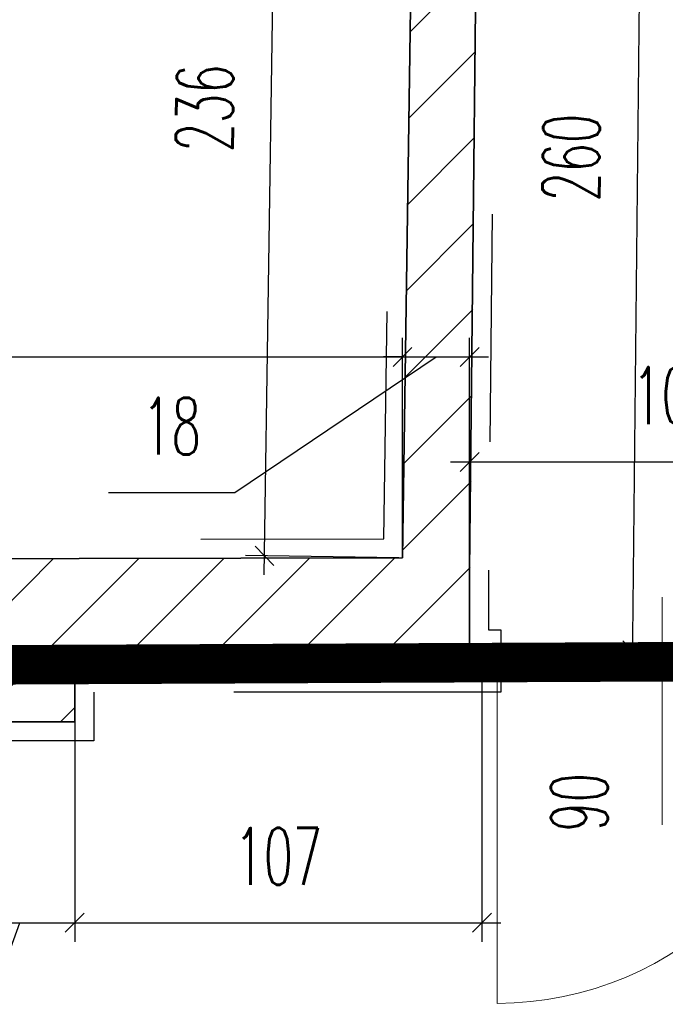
# Model space of a CAD drawing. Header units: millimetres. Extents: x 19887 to 192597, y -14203 to 39042.
# Tile 95 of 256: x 39467 to 39712, y -11080 to -10707. Entities that reach past the tile are written whole.
import ezdxf

# ---------------------------------------------------------------- set-up
doc = ezdxf.new("R2010")
doc.units = ezdxf.units.MM
doc.linetypes.add('ACAD_ISO03W100', pattern=[30, 12, -18])
doc.linetypes.add('DASHED2', pattern=[9.525, 6.35, -3.175])
doc.layers.get('Defpoints').update_dxf_attribs({"color": 4})
for name, color, linetype in [('A_DBA-RAMKI', 6, 'Continuous'), ('Sufit podwieszany', 252, 'Continuous'), ('Wymiarowanie', 3, 'Continuous'), ('Wypełnienie', 252, 'Continuous')]:
    doc.layers.add(name, color=color, linetype=linetype)
doc.layers.add('Basen_rzut_poziom_1_obrys', color=252, linetype='Continuous', lineweight=35)
doc.layers.add('Drzwi', color=2, linetype='Continuous', lineweight=5)
doc.styles.add('ROMANS', font='romans.shx', dxfattribs={"width": 0.6})
doc.styles.get("Standard").update_dxf_attribs({"font": 'arial.ttf'})
doc.dimstyles.new('000001FB70622F18', dxfattribs={"dimtxt": 20, "dimasz": 5, "dimexe": 5, "dimexo": 1, "dimgap": 20, "dimtad": 1, "dimtoh": 1, "dimdec": 0, "dimtxsty": 'Standard', "dimblk": 'OBLIQUE', "dimcen": 0, "dimdle": 5, "dimclrd": 252, "dimclre": 252, "dimclrt": 252, "dimadec": 0, "dimazin": 0, "dimtfac": 1, "dimtdec": 0, "dimtmove": 0, "dimatfit": 3, "dimldrblk": 'OBLIQUE', "dimfxl": 150, "dimfxlon": 1, "dimlwd": 25, "dimlwe": 25, "dimarcsym": 1})

# ---------------------------------------------------------------- blocks, each defined once
blk = doc.blocks.new('_Oblique')
at = {"color": 0, "linetype": 'ByBlock', "lineweight": -2}
blk.add_line((-0.5, -0.5), (0.5, 0.5), dxfattribs=at)
blk = doc.blocks.new('*D691')
at = {"layer": 'Defpoints', "color": 0}
for p in [(1229.42, -4337.96), (2337.7, -4340.16), (2337.7, -4393.15)]:
    blk.add_point(p, dxfattribs=at)
at = {"layer": 'Wymiarowanie', "color": 252, "linetype": 'Continuous', "lineweight": 25}
for p, q in [((2337.7, -4392.15), (2337.7, -4335.16)), ((1229.42, -4338.96), (1229.42, -4345.16)), ((1224.42, -4340.16), (2342.7, -4340.16))]:
    blk.add_line(p, q, dxfattribs=at)
at = {"layer": 'Wymiarowanie', "color": 252, "linetype": 'ByBlock', "lineweight": 25, "xscale": 5, "yscale": 5, "zscale": 5, "rotation": 180}
blk.add_blockref('_Oblique', (1229.42, -4340.16), dxfattribs=at)
at = {"layer": 'Wymiarowanie', "color": 252, "linetype": 'ByBlock', "lineweight": 25, "xscale": 5, "yscale": 5, "zscale": 5}
blk.add_blockref('_Oblique', (2337.7, -4340.16), dxfattribs=at)
at = {"layer": 'Wymiarowanie', "color": 252, "insert": (1783.56, -4322.66), "char_height": 15, "attachment_point": 5, "style": 'ROMANS'}
blk.add_mtext('1108', dxfattribs=at)
blk = doc.blocks.new('*D692')
at = {"layer": 'Defpoints', "color": 0}
for p in [(2355.38, -4340.16), (2337.7, -4393.15), (2355.38, -4416.14)]:
    blk.add_point(p, dxfattribs=at)
at = {"layer": 'Wymiarowanie', "color": 252, "linetype": 'Continuous', "lineweight": 25}
for p, q in [((2337.7, -4392.15), (2337.7, -4335.16)), ((2355.38, -4415.14), (2355.38, -4335.16)), ((2293.45, -4375.94), (2346.54, -4340.16)), ((2332.7, -4340.16), (2360.38, -4340.16)), ((2337.7, -4340.16), (2332.7, -4340.16)), ((2355.38, -4340.16), (2360.38, -4340.16)), ((2260.17, -4375.94), (2293.45, -4375.94))]:
    blk.add_line(p, q, dxfattribs=at)
at = {"layer": 'Wymiarowanie', "color": 252, "linetype": 'ByBlock', "lineweight": 25, "xscale": 5, "yscale": 5, "zscale": 5}
blk.add_blockref('_Oblique', (2337.7, -4340.16), dxfattribs=at)
at = {"layer": 'Wymiarowanie', "color": 252, "linetype": 'ByBlock', "lineweight": 25, "xscale": 5, "yscale": 5, "zscale": 5, "rotation": 180}
blk.add_blockref('_Oblique', (2355.38, -4340.16), dxfattribs=at)
at = {"layer": 'Wymiarowanie', "color": 252, "insert": (2276.81, -4358.44), "char_height": 15, "attachment_point": 5, "style": 'ROMANS'}
blk.add_mtext('18', dxfattribs=at)
blk = doc.blocks.new('*D693')
at = {"layer": 'Defpoints', "color": 0}
for p in [(2464.4, -4367.86), (2464.4, -4396.62), (2355.38, -4416.14)]:
    blk.add_point(p, dxfattribs=at)
at = {"layer": 'Wymiarowanie', "color": 252, "linetype": 'Continuous', "lineweight": 25}
for p, q in [((2355.38, -4415.14), (2355.38, -4362.86)), ((2464.4, -4395.62), (2464.4, -4362.86)), ((2350.38, -4367.86), (2469.4, -4367.86))]:
    blk.add_line(p, q, dxfattribs=at)
at = {"layer": 'Wymiarowanie', "color": 252, "linetype": 'ByBlock', "lineweight": 25, "xscale": 5, "yscale": 5, "zscale": 5, "rotation": 180}
blk.add_blockref('_Oblique', (2355.38, -4367.86), dxfattribs=at)
at = {"layer": 'Wymiarowanie', "color": 252, "linetype": 'ByBlock', "lineweight": 25, "xscale": 5, "yscale": 5, "zscale": 5}
blk.add_blockref('_Oblique', (2464.4, -4367.86), dxfattribs=at)
at = {"layer": 'Wymiarowanie', "color": 252, "insert": (2409.89, -4350.36), "char_height": 15, "attachment_point": 5, "style": 'ROMANS'}
blk.add_mtext('109', dxfattribs=at)
blk = doc.blocks.new('*D721')
at = {"layer": 'Defpoints', "color": 0}
for p in [(2357.9, -4157.55), (2355.16, -4417.11), (2398.31, -4417.57)]:
    blk.add_point(p, dxfattribs=at)
at = {"layer": 'Wymiarowanie', "color": 252, "linetype": 'Continuous', "lineweight": 25}
for p, q in [((2401.11, -4153.01), (2398.26, -4422.57)), ((2358.9, -4157.56), (2406.06, -4158.06)), ((2356.16, -4417.13), (2403.31, -4417.62))]:
    blk.add_line(p, q, dxfattribs=at)
at = {"layer": 'Wymiarowanie', "color": 252, "linetype": 'ByBlock', "lineweight": 25, "xscale": 5, "yscale": 5, "zscale": 5}
for p, rotation in [((2401.06, -4158.01), 89.39454163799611), ((2398.31, -4417.57), 269.3945416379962)]:
    blk.add_blockref('_Oblique', p, dxfattribs=dict(at, rotation=rotation))
at = {"layer": 'Wymiarowanie', "color": 252, "insert": (2382.19, -4287.6), "char_height": 15, "attachment_point": 5, "rotation": 89.3945, "style": 'ROMANS'}
blk.add_mtext('260', dxfattribs=at)
blk = doc.blocks.new('*D723')
at = {"layer": 'Defpoints', "color": 0}
for p in [(2304.77, -4157.02), (2341.16, -4157.55), (2337.7, -4393.15)]:
    blk.add_point(p, dxfattribs=at)
at = {"layer": 'Wymiarowanie', "color": 252, "linetype": 'Continuous', "lineweight": 25}
for p, q in [((2301.23, -4397.61), (2304.84, -4152.02)), ((2340.16, -4157.54), (2299.77, -4156.94)), ((2336.7, -4393.13), (2296.3, -4392.54))]:
    blk.add_line(p, q, dxfattribs=at)
at = {"layer": 'Wymiarowanie', "color": 252, "linetype": 'ByBlock', "lineweight": 25, "xscale": 5, "yscale": 5, "zscale": 5}
for p, rotation in [((2304.77, -4157.02), 89.15716657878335), ((2301.3, -4392.61), 269.1571665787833)]:
    blk.add_blockref('_Oblique', p, dxfattribs=dict(at, rotation=rotation))
at = {"layer": 'Wymiarowanie', "color": 252, "insert": (2285.54, -4274.56), "char_height": 15, "attachment_point": 5, "rotation": 89.1572, "style": 'ROMANS'}
blk.add_mtext('236', dxfattribs=at)
blk = doc.blocks.new('*D790')
at = {"layer": 'Defpoints', "color": 0}
for p in [(2222.23, -4423.97), (2251.27, -4423.55), (2251.27, -4489.4)]:
    blk.add_point(p, dxfattribs=at)
at = {"layer": 'Wymiarowanie', "color": 252, "linetype": 'Continuous', "lineweight": 25}
for p, q in [((2222.23, -4424.97), (2222.23, -4494.4)), ((2251.27, -4424.55), (2251.27, -4494.4)), ((2217.23, -4489.4), (2256.27, -4489.4)), ((2223.21, -4527.06), (2236.75, -4489.4)), ((2189.07, -4527.06), (2223.21, -4527.06))]:
    blk.add_line(p, q, dxfattribs=at)
at = {"layer": 'Wymiarowanie', "color": 252, "linetype": 'ByBlock', "lineweight": 25, "xscale": 5, "yscale": 5, "zscale": 5, "rotation": 180}
blk.add_blockref('_Oblique', (2222.23, -4489.4), dxfattribs=at)
at = {"layer": 'Wymiarowanie', "color": 252, "linetype": 'ByBlock', "lineweight": 25, "xscale": 5, "yscale": 5, "zscale": 5}
blk.add_blockref('_Oblique', (2251.27, -4489.4), dxfattribs=at)
at = {"layer": 'Wymiarowanie', "color": 252, "insert": (2206.14, -4509.56), "char_height": 15, "attachment_point": 5, "style": 'ROMANS'}
blk.add_mtext('29', dxfattribs=at)
blk = doc.blocks.new('*D787')
at = {"layer": 'Defpoints', "color": 0}
for p in [(2251.27, -4423.55), (2358.63, -4423.55), (2358.63, -4489.4)]:
    blk.add_point(p, dxfattribs=at)
at = {"layer": 'Wymiarowanie', "color": 252, "linetype": 'Continuous', "lineweight": 25}
for p, q in [((2251.27, -4424.55), (2251.27, -4494.4)), ((2358.63, -4424.55), (2358.63, -4494.4)), ((2246.27, -4489.4), (2363.63, -4489.4))]:
    blk.add_line(p, q, dxfattribs=at)
at = {"layer": 'Wymiarowanie', "color": 252, "linetype": 'ByBlock', "lineweight": 25, "xscale": 5, "yscale": 5, "zscale": 5, "rotation": 180}
blk.add_blockref('_Oblique', (2251.27, -4489.4), dxfattribs=at)
at = {"layer": 'Wymiarowanie', "color": 252, "linetype": 'ByBlock', "lineweight": 25, "xscale": 5, "yscale": 5, "zscale": 5}
blk.add_blockref('_Oblique', (2358.63, -4489.4), dxfattribs=at)
at = {"layer": 'Wymiarowanie', "color": 252, "insert": (2304.95, -4471.9), "char_height": 15, "attachment_point": 5, "style": 'ROMANS'}
blk.add_mtext('107', dxfattribs=at)
blk = doc.blocks.new('G$CF5E15B28')
at = {"layer": 'Wypełnienie'}
h = blk.add_hatch(dxfattribs=at)
h.set_pattern_fill('ANSI31', color=253, scale=5, angle=90)
h.set_pattern_definition([(45, (-31599.654, -23084.227), (-11.22532, 11.22532), [])])
h.paths.add_polyline_path([(1497.13, -4424.2), (1809.51, -4424.2), (1811.23, -4463.74), (1939.12, -4462.79), (1939.12, -4423.97), (2222.23, -4423.97), (2222.23, -4436.41), (2251.27, -4436.41), (2251.27, -4423.55), (2358.63, -4423.55), (2358.63, -4417.11), (2355.38, -4417.11), (2357.9, -4157.55), (2341.16, -4157.55), (2337.7, -4393.15), (1229.5, -4395.41), (1229.17, -4157.6), (1216.57, -4157.6), (1216.93, -4395.41), (1072.41, -4395.41), (1072.41, -4157.95), (1058.67, -4157.95), (1058.67, -4393.79), (711.85, -4393.21), (711.85, -4387.94), (672.92, -4387.94), (672.92, -4393.21), (524.94, -4393.21), (524.94, -4050.69), (495.45, -4050.69), (495.45, -4069.28), (509.48, -4069.28), (509.48, -4166.57), (389.36, -4166.57), (389.36, -4180.88), (510.4, -4179.52), (511.6, -4393.22), (113.48, -4393.63), (113.27, -4271.1), (81.7, -4271.2), (82.05, -4377.46), (63.03, -4377.46), (63.03, -4414.71), (77.45, -4414.71), (77.45, -4423.96), (1299.19, -4425.62), (1299.19, -4462.16), (1497.13, -4462.16)])
at = {"layer": 'Basen_rzut_poziom_1_obrys', "color": 253, "elevation": 0}
for points in [[(2337.7, -4393.15), (2341.16, -4157.55), (2357.9, -4157.55), (2355.38, -4396.37), (2355.38, -4416.14), (2355.38, -4417.11), (2358.63, -4417.11), (2358.63, -4423.55), (2353.24, -4423.55), (2251.27, -4423.55), (2251.27, -4436.41)], [(1229.5, -4395.41), (2337.7, -4393.15)], [(2251.27, -4436.41), (2222.23, -4436.41), (2222.23, -4423.97), (1939.12, -4423.97), (1939.12, -4462.79), (1811.23, -4463.74)]]:
    blk.add_lwpolyline(points, dxfattribs=at)
at = {"layer": 'Drzwi', "color": 253, "elevation": 0}
for points in [[(2406.18, -4423.55), (2406.18, -4403.55)], [(2362.63, -4510.66), (2362.63, -4423.55)], [(2406.18, -4423.55), (2406.18, -4463.55)]]:
    blk.add_lwpolyline(points, dxfattribs=at)
blk.add_lwpolyline([(2358.63, -4423.55), (2362.63, -4423.55), (2362.63, -4419.55), (2358.63, -4419.55)], close=True, dxfattribs=at)
at = {"layer": 'Drzwi', "color": 253}
blk.add_arc((2362.63, -4423.55, 0), 87.11, 270, 0, dxfattribs=at)
at = {"layer": 'Sufit podwieszany', "color": 253, "linetype": 'ACAD_ISO03W100', "ltscale": 5, "elevation": 0}
for points in [[(2332.77, -4388.16), (2336.24, -4152.55), (2362.96, -4152.55), (2360.38, -4396.4), (2360.38, -4412.11), (2363.63, -4412.11), (2363.63, -4428.55), (2353.24, -4428.55), (2256.27, -4428.55), (2256.27, -4441.41)], [(1234.49, -4390.4), (2332.77, -4388.15)], [(2256.27, -4441.41), (2217.23, -4441.41), (2217.23, -4428.97), (1944.12, -4428.97), (1944.12, -4467.75), (1806.45, -4468.78)]]:
    blk.add_lwpolyline(points, dxfattribs=at)
at = {"layer": 'Drzwi', "color": 253, "insert": (2376.82, -4465.36, 0), "char_height": 15, "width": 190.2964, "attachment_point": 1, "rotation": 90, "style": 'ROMANS'}
blk.add_mtext('90', dxfattribs=at)
at = {"layer": 'Wymiarowanie', "color": 253}
for p1, p2, distance, picture, middle in [((2337.7, -4393.15, 0), (2341.16, -4157.55, 0), 36.4, '*D723', (2285.54, -4274.56, 0)), ((2357.9, -4157.55, 0), (2355.16, -4417.11, 0), 43.16, '*D721', (2382.19, -4287.6, 0))]:
    dim = blk.add_aligned_dim(p1=p1, p2=p2, distance=distance, dimstyle='000001FB70622F18', override={"dimtxt": 15, "dimgap": 10, "dimtxsty": 'ROMANS'}, dxfattribs=at)
    dim.commit()
    dim.dimension.update_dxf_attribs({"geometry": picture, "text_midpoint": middle})
for base, p1, p2, picture, middle in [((2337.7, -4340.16, 0), (1229.42, -4337.96, 0), (2337.7, -4393.15, 0), '*D691', (1783.56, -4322.66, 0)), ((2464.4, -4367.86, 0), (2355.38, -4416.14, 0), (2464.4, -4396.62, 0), '*D693', (2409.89, -4350.36, 0)), ((2358.63, -4489.4, 0), (2251.27, -4423.55, 0), (2358.63, -4423.55, 0), '*D787', (2304.95, -4471.9, 0))]:
    dim = blk.add_linear_dim(base=base, p1=p1, p2=p2, angle=0, dimstyle='000001FB70622F18', override={"dimtxt": 15, "dimgap": 10, "dimtxsty": 'ROMANS', "dimtmove": 1}, dxfattribs=at)
    dim.commit()
    dim.dimension.update_dxf_attribs({"geometry": picture, "text_midpoint": middle})
for base, p1, p2, picture, middle in [((2355.38, -4340.16, 0), (2337.7, -4393.15, 0), (2355.38, -4416.14, 0), '*D692', (2283.45, -4375.94, 0)), ((2251.27, -4489.4, 0), (2222.23, -4423.97, 0), (2251.27, -4423.55, 0), '*D790', (2213.21, -4527.06, 0))]:
    dim = blk.add_linear_dim(base=base, p1=p1, p2=p2, angle=0, dimstyle='000001FB70622F18', override={"dimtxt": 15, "dimgap": 10, "dimtxsty": 'ROMANS', "dimtmove": 1}, dxfattribs=at)
    dim.commit()
    dim.dimension.update_dxf_attribs({"geometry": picture, "text_midpoint": middle, "dimtype": 160})

msp = doc.modelspace()

# ---------------------------------------------------------------- linework, layer by layer
at = {"layer": 'A_DBA-RAMKI', "color": 210, "linetype": 'DASHED2', "ltscale": 10, "const_width": 15, "elevation": 0}
msp.add_lwpolyline([(38559.17, -11340.09), (38565.99, -10955.62), (39820.05, -10949.9), (39820.05, -10412.83), (39820.05, -10412.83), (39820.05, -10412.83), (39639.14, -10412.68), (39639.14, -10047.78), (35973.57, -10044.16)], dxfattribs=at)

# ---------------------------------------------------------------- block references
at = {"xscale": 1.44, "yscale": 1.44, "zscale": 1.44}
msp.add_blockref('G$CF5E15B28', (36246.28, -4584.77, 0), dxfattribs=at)

doc.saveas('drawing.dxf')
